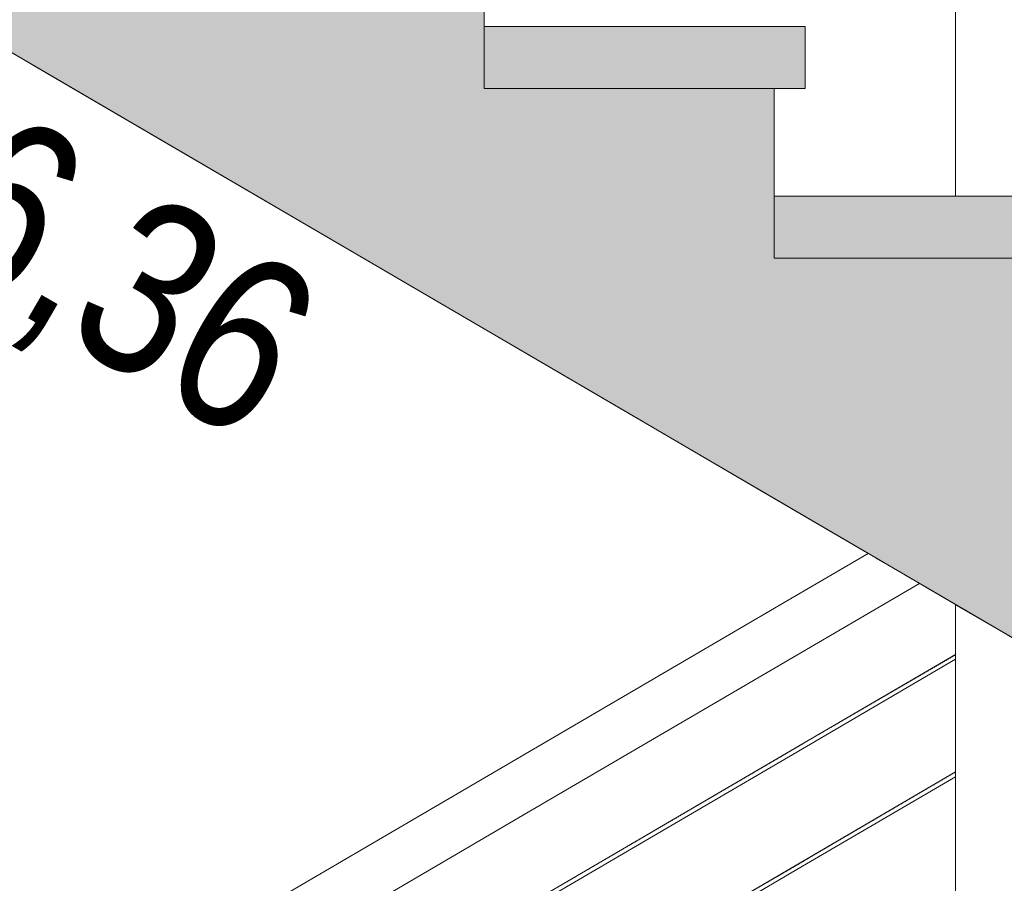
# Model space of a CAD drawing. Header units: millimetres. Extents: x -126680 to -83680, y 18016 to 39016.
# Tile 86 of 121: x -109347 to -108397, y 29304 to 30137. Entities that reach past the tile are written whole.
import ezdxf

# ---------------------------------------------------------------- set-up
doc = ezdxf.new("R2010")
doc.units = ezdxf.units.MM
doc.header["$MEASUREMENT"] = 0
doc.linetypes.add('Wipeout_Contour', pattern=[1000, 0, -1000])
doc.layers.add('Nowe_Konstrukcja - Schody', color=7, linetype='Continuous')
doc.layers.add('Nowe_Konstrukcja - Ściany zew', color=7, linetype='Continuous')
for name, color, linetype, lineweight, true_color in [('Nowe_Konstrukcja - Schody_Nr_pióra__101', 250, 'Continuous', 13, 0x333333), ('Nowe_Konstrukcja - Schody_Nr_pióra__116', 7, 'Continuous', 13, 0xcccccc), ('Nowe_Konstrukcja - Stropy_Nr_pióra__23', 7, 'Continuous', 13, 0x858585)]:
    doc.layers.add(name, color=color, linetype=linetype, lineweight=lineweight, true_color=true_color)
for name, color, linetype, lineweight in [('Nowe_Konstrukcja - Schody_Nr_pióra__3', 7, 'Continuous', 13), ('Nowe_Konstrukcja - Stropy_Nr_pióra__21', 7, 'Continuous', 20), ('Nowe_Tabelka_Nr_pióra__3', 7, 'Continuous', 13)]:
    doc.layers.add(name, color=color, linetype=linetype, lineweight=lineweight)
doc.styles.add('STYL_AUTOMATYCZNY_2', font='arial.ttf', dxfattribs={"width": 0.8})

msp = doc.modelspace()

# ---------------------------------------------------------------- linework, layer by layer
at = {"layer": 'Nowe_Konstrukcja - Schody_Nr_pióra__3', "color": 7, "linetype": 'Continuous', "lineweight": 13}
for p, q in [((-108898.98, 29838.81), (-109052.92, 29928.78)), ((-108772.92, 29765.15), (-108898.98, 29838.81)), ((-108618.98, 29675.18), (-108772.92, 29765.15))]:
    msp.add_line(p, q, dxfattribs=at)

# ---------------------------------------------------------------- wipeouts: each hides what was drawn before it
at = {"color": 254, "linetype": 'Wipeout_Contour', "lineweight": 0, "ltscale": 449037.029284}
msp.add_wipeout([(-108443.98, 28657.74), (-108393.98, 28657.74), (-108393.98, 29543.69), (-108443.98, 29572.91)], dxfattribs=at).dxf.layer = 'Nowe_Konstrukcja - Schody'
at = {"color": 254, "linetype": 'Wipeout_Contour', "lineweight": 0, "ltscale": 451583.101716}
msp.add_wipeout([(-109160.63, 29250.41), (-109157.9, 29245.73), (-108877.9, 29409.36), (-108880.63, 29414.04)], dxfattribs=at).dxf.layer = 'Nowe_Konstrukcja - Schody'
at = {"color": 254, "linetype": 'Wipeout_Contour', "lineweight": 0, "ltscale": 4085711.190507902}
msp.add_wipeout([(-109958.98, 30984.27), (-110019.94, 30948.64), (-109988.98, 30948.64), (-109988.98, 30888.64), (-110018.98, 30888.64), (-110018.98, 30785.01), (-109708.98, 30785.01), (-109708.98, 30725.01), (-109738.98, 30725.01), (-109738.98, 30621.37), (-109428.98, 30621.37), (-109428.98, 30561.37), (-109458.98, 30561.37), (-109458.98, 30457.73), (-109148.98, 30457.73), (-109148.98, 30397.73), (-109178.98, 30397.73), (-109178.98, 30294.1), (-108868.98, 30294.1), (-108868.98, 30234.1), (-108898.98, 30234.1), (-108898.98, 30130.46), (-108588.98, 30130.46), (-108588.98, 30070.46), (-108618.98, 30070.46), (-108618.98, 29966.83), (-108443.98, 29966.83), (-108443.98, 30143.41), (-108869.99, 30392.37), (-109149.99, 30556.01), (-109343.98, 30669.38), (-109343.98, 30457.74), (-109393.98, 30457.74), (-109393.98, 30698.6), (-109709.99, 30883.28), (-109920.89, 31006.53)], dxfattribs=at).dxf.layer = 'Nowe_Konstrukcja - Ściany zew'

# ---------------------------------------------------------------- next in the draw order: hatches: boundary and pattern name
at = {"layer": 'Nowe_Konstrukcja - Schody_Nr_pióra__116', "linetype": 'Continuous', "lineweight": 13, "true_color": 0xcccccc}
msp.add_hatch(color=254, dxfattribs=at).paths.add_polyline_path([(-108898.98, 30070.46), (-108588.98, 30070.46), (-108588.98, 30130.46), (-108898.98, 30130.46)])

# ---------------------------------------------------------------- next in the draw order: linework, layer by layer
at = {"layer": 'Nowe_Konstrukcja - Schody_Nr_pióra__3', "color": 7, "linetype": 'Continuous', "lineweight": 13}
for p, q in [((-108898.98, 30130.46), (-108898.98, 30234.1)), ((-109332.92, 30092.42), (-109458.98, 30166.08)), ((-108898.98, 30130.46), (-108588.98, 30130.46)), ((-108588.98, 30070.46), (-108588.98, 30130.46)), ((-109178.98, 30002.45), (-109332.92, 30092.42)), ((-108618.98, 29966.83), (-108618.98, 30070.46)), ((-108618.98, 30070.46), (-108588.98, 30070.46)), ((-109052.92, 29928.78), (-109178.98, 30002.45))]:
    msp.add_line(p, q, dxfattribs=at)

# ---------------------------------------------------------------- next in the draw order: texts
at = {"layer": 'Nowe_Tabelka_Nr_pióra__3', "color": 7, "linetype": 'Continuous', "lineweight": 13, "insert": (-109638.94, 29718.08), "char_height": 167.1876, "attachment_point": 8, "rotation": 329.89621, "line_spacing_factor": 0.938208, "style": 'STYL_AUTOMATYCZNY_2'}
msp.add_mtext('\\A1;{\\pqc;\\fArial|b0|i0|c238|p0;\\W0.800000;11 x 16,36\\P\\pqc;\\fArial|b0|i0|c238|p0;\\W0.800000;28}', dxfattribs=at)

# ---------------------------------------------------------------- next in the draw order: wipeouts: each hides what was drawn before it
at = {"color": 254, "linetype": 'Wipeout_Contour', "lineweight": 0, "ltscale": 450458.095091}
msp.add_wipeout([(-108443.98, 30931.11), (-108443.98, 29966.83), (-108393.98, 29966.83), (-108393.98, 30931.11)], dxfattribs=at).dxf.layer = 'Nowe_Konstrukcja - Schody'
at = {"color": 254, "linetype": 'Wipeout_Contour', "lineweight": 0, "ltscale": 451563.847963}
msp.add_wipeout([(-109157.9, 29245.73), (-109153.81, 29238.72), (-108873.81, 29402.36), (-108877.9, 29409.36)], dxfattribs=at).dxf.layer = 'Nowe_Konstrukcja - Schody'

# ---------------------------------------------------------------- next in the draw order: hatches: boundary and pattern name
at = {"layer": 'Nowe_Konstrukcja - Schody_Nr_pióra__116', "linetype": 'Continuous', "lineweight": 13, "true_color": 0xcccccc}
msp.add_hatch(color=254, dxfattribs=at).paths.add_polyline_path([(-108618.98, 29906.83), (-108308.98, 29906.83), (-108308.98, 29966.83), (-108618.98, 29966.83)])

# ---------------------------------------------------------------- next in the draw order: linework, layer by layer
at = {"layer": 'Nowe_Konstrukcja - Schody_Nr_pióra__101', "color": 250, "linetype": 'Continuous', "lineweight": 13, "true_color": 0x333333}
msp.add_line((-108443.98, 29966.83), (-108443.98, 30931.11), dxfattribs=at)
at = {"layer": 'Nowe_Konstrukcja - Schody_Nr_pióra__3', "color": 7, "linetype": 'Continuous', "lineweight": 13}
msp.add_line((-108618.98, 29966.83), (-108308.98, 29966.83), dxfattribs=at)
at = {"layer": 'Nowe_Konstrukcja - Stropy_Nr_pióra__21', "color": 7, "linetype": 'Continuous', "lineweight": 20, "flags": 128}
msp.add_lwpolyline([(-108338.98, 29906.83), (-108618.98, 29906.83), (-108618.98, 29966.83), (-108618.98, 30070.46), (-108723.67, 30070.46), (-108898.98, 30070.46), (-108898.98, 30130.46), (-108898.98, 30234.1), (-109178.98, 30234.1), (-109178.98, 30294.1), (-109178.98, 30397.73), (-109458.98, 30397.73), (-109458.98, 30457.73), (-109458.98, 30561.37), (-109738.98, 30561.37), (-109738.98, 30621.37), (-109738.98, 30725.01), (-110018.98, 30725.01), (-110018.98, 30785.01), (-110018.98, 30888.64), (-110298.98, 30888.64), (-110298.98, 31052.28), (-111909.51, 31052.28)], dxfattribs=at)

# ---------------------------------------------------------------- next in the draw order: wipeouts: each hides what was drawn before it
at = {"color": 254, "linetype": 'Wipeout_Contour', "lineweight": 0, "ltscale": 451538.692866}
msp.add_wipeout([(-109153.81, 29238.72), (-109148.98, 29230.46), (-108868.98, 29394.1), (-108873.81, 29402.36)], dxfattribs=at).dxf.layer = 'Nowe_Konstrukcja - Schody'

# ---------------------------------------------------------------- next in the draw order: wipeouts: each hides what was drawn before it
at = {"color": 254, "linetype": 'Wipeout_Contour', "lineweight": 0, "ltscale": 451511.466656}
msp.add_wipeout([(-109148.98, 29230.46), (-109144.15, 29222.2), (-108864.15, 29385.84), (-108868.98, 29394.1)], dxfattribs=at).dxf.layer = 'Nowe_Konstrukcja - Schody'

# ---------------------------------------------------------------- next in the draw order: wipeouts: each hides what was drawn before it
at = {"color": 254, "linetype": 'Wipeout_Contour', "lineweight": 0, "ltscale": 451486.314274}
msp.add_wipeout([(-109144.15, 29222.2), (-109140.06, 29215.2), (-108860.06, 29378.84), (-108864.15, 29385.84)], dxfattribs=at).dxf.layer = 'Nowe_Konstrukcja - Schody'

# ---------------------------------------------------------------- next in the draw order: wipeouts: each hides what was drawn before it
at = {"color": 254, "linetype": 'Wipeout_Contour', "lineweight": 0, "ltscale": 451467.064352}
msp.add_wipeout([(-109140.06, 29215.2), (-109137.33, 29210.52), (-108857.33, 29374.16), (-108860.06, 29378.84)], dxfattribs=at).dxf.layer = 'Nowe_Konstrukcja - Schody'

# ---------------------------------------------------------------- next in the draw order: wipeouts: each hides what was drawn before it
at = {"color": 254, "linetype": 'Wipeout_Contour', "lineweight": 0, "ltscale": 451456.646676}
msp.add_wipeout([(-108857.33, 29374.16), (-109137.33, 29210.52), (-109136.37, 29208.88), (-108856.37, 29372.52)], dxfattribs=at).dxf.layer = 'Nowe_Konstrukcja - Schody'

# ---------------------------------------------------------------- next in the draw order: wipeouts: each hides what was drawn before it
at = {"color": 254, "linetype": 'Wipeout_Contour', "lineweight": 0, "ltscale": 451593.522079}
msp.add_wipeout([(-108881.59, 29415.68), (-109161.59, 29252.05), (-109160.63, 29250.41), (-108880.63, 29414.04)], dxfattribs=at).dxf.layer = 'Nowe_Konstrukcja - Schody'
at = {"color": 254, "linetype": 'Wipeout_Contour', "lineweight": 0, "ltscale": 450373.11913}
msp.add_wipeout([(-108869.69, 29161.99), (-108868.98, 29160.77), (-108588.98, 29324.4), (-108589.69, 29325.63)], dxfattribs=at).dxf.layer = 'Nowe_Konstrukcja - Schody'

# ---------------------------------------------------------------- next in the draw order: wipeouts: each hides what was drawn before it
at = {"color": 254, "linetype": 'Wipeout_Contour', "lineweight": 0, "ltscale": 450672.553917}
msp.add_wipeout([(-108880.63, 29414.04), (-108877.9, 29409.36), (-108597.9, 29573), (-108600.63, 29577.68)], dxfattribs=at).dxf.layer = 'Nowe_Konstrukcja - Schody'
at = {"color": 254, "linetype": 'Wipeout_Contour', "lineweight": 0, "ltscale": 450369.094344}
msp.add_wipeout([(-108868.98, 29160.77), (-108868.27, 29159.55), (-108588.27, 29323.18), (-108588.98, 29324.4)], dxfattribs=at).dxf.layer = 'Nowe_Konstrukcja - Schody'

# ---------------------------------------------------------------- next in the draw order: wipeouts: each hides what was drawn before it
at = {"color": 254, "linetype": 'Wipeout_Contour', "lineweight": 0, "ltscale": 450653.261271}
msp.add_wipeout([(-108877.9, 29409.36), (-108873.81, 29402.36), (-108593.81, 29566), (-108597.9, 29573)], dxfattribs=at).dxf.layer = 'Nowe_Konstrukcja - Schody'
at = {"color": 254, "linetype": 'Wipeout_Contour', "lineweight": 0, "ltscale": 450366.248401}
msp.add_wipeout([(-108868.27, 29159.55), (-108867.97, 29159.04), (-108587.97, 29322.68), (-108588.27, 29323.18)], dxfattribs=at).dxf.layer = 'Nowe_Konstrukcja - Schody'

# ---------------------------------------------------------------- next in the draw order: wipeouts: each hides what was drawn before it
at = {"color": 254, "linetype": 'Wipeout_Contour', "lineweight": 0, "ltscale": 450628.055357}
msp.add_wipeout([(-108873.81, 29402.36), (-108868.98, 29394.1), (-108588.98, 29557.74), (-108593.81, 29566)], dxfattribs=at).dxf.layer = 'Nowe_Konstrukcja - Schody'
at = {"color": 254, "linetype": 'Wipeout_Contour', "lineweight": 0, "ltscale": 450375.965096}
msp.add_wipeout([(-108869.99, 29162.49), (-108869.69, 29161.99), (-108589.69, 29325.63), (-108589.99, 29326.13)], dxfattribs=at).dxf.layer = 'Nowe_Konstrukcja - Schody'

# ---------------------------------------------------------------- next in the draw order: wipeouts: each hides what was drawn before it
at = {"color": 254, "linetype": 'Wipeout_Contour', "lineweight": 0, "ltscale": 450600.774138}
msp.add_wipeout([(-108868.98, 29394.1), (-108864.15, 29385.84), (-108584.15, 29549.48), (-108588.98, 29557.74)], dxfattribs=at).dxf.layer = 'Nowe_Konstrukcja - Schody'

# ---------------------------------------------------------------- next in the draw order: wipeouts: each hides what was drawn before it
at = {"color": 254, "linetype": 'Wipeout_Contour', "lineweight": 0, "ltscale": 450575.570933}
msp.add_wipeout([(-108864.15, 29385.84), (-108860.06, 29378.84), (-108580.06, 29542.48), (-108584.15, 29549.48)], dxfattribs=at).dxf.layer = 'Nowe_Konstrukcja - Schody'

# ---------------------------------------------------------------- next in the draw order: wipeouts: each hides what was drawn before it
at = {"color": 254, "linetype": 'Wipeout_Contour', "lineweight": 0, "ltscale": 450556.282109}
msp.add_wipeout([(-108860.06, 29378.84), (-108857.33, 29374.16), (-108577.33, 29537.8), (-108580.06, 29542.48)], dxfattribs=at).dxf.layer = 'Nowe_Konstrukcja - Schody'

# ---------------------------------------------------------------- next in the draw order: wipeouts: each hides what was drawn before it
at = {"color": 254, "linetype": 'Wipeout_Contour', "lineweight": 0, "ltscale": 450545.843378}
msp.add_wipeout([(-108577.33, 29537.8), (-108857.33, 29374.16), (-108856.37, 29372.52), (-108576.37, 29536.15)], dxfattribs=at).dxf.layer = 'Nowe_Konstrukcja - Schody'

# ---------------------------------------------------------------- next in the draw order: wipeouts: each hides what was drawn before it
at = {"color": 254, "linetype": 'Wipeout_Contour', "lineweight": 0, "ltscale": 450682.995326}
msp.add_wipeout([(-108601.59, 29579.32), (-108881.59, 29415.68), (-108880.63, 29414.04), (-108600.63, 29577.68)], dxfattribs=at).dxf.layer = 'Nowe_Konstrukcja - Schody'
at = {"color": 254, "linetype": 'Wipeout_Contour', "lineweight": 0, "ltscale": 449681.104426}
msp.add_wipeout([(-108589.69, 29325.63), (-108588.98, 29324.4), (-108443.98, 29409.14), (-108443.98, 29410.78)], dxfattribs=at).dxf.layer = 'Nowe_Konstrukcja - Schody'

# ---------------------------------------------------------------- next in the draw order: linework, layer by layer
at = {"layer": 'Nowe_Konstrukcja - Schody_Nr_pióra__101', "color": 250, "linetype": 'Continuous', "lineweight": 13, "true_color": 0x333333}
msp.add_line((-109161.59, 29252.05), (-108881.59, 29415.68), dxfattribs=at)

# ---------------------------------------------------------------- next in the draw order: wipeouts: each hides what was drawn before it
at = {"color": 254, "linetype": 'Wipeout_Contour', "lineweight": 0, "ltscale": 450095.154864}
msp.add_wipeout([(-108600.63, 29577.68), (-108597.9, 29573), (-108521.02, 29617.93), (-108526.39, 29621.07)], dxfattribs=at).dxf.layer = 'Nowe_Konstrukcja - Schody'
at = {"color": 254, "linetype": 'Wipeout_Contour', "lineweight": 0, "ltscale": 449678.232564}
msp.add_wipeout([(-108588.98, 29324.4), (-108588.27, 29323.18), (-108443.98, 29407.51), (-108443.98, 29409.14)], dxfattribs=at).dxf.layer = 'Nowe_Konstrukcja - Schody'

# ---------------------------------------------------------------- next in the draw order: wipeouts: each hides what was drawn before it
at = {"color": 254, "linetype": 'Wipeout_Contour', "lineweight": 0, "ltscale": 450070.491923}
msp.add_wipeout([(-108597.9, 29573), (-108593.81, 29566), (-108512.98, 29613.23), (-108521.02, 29617.93)], dxfattribs=at).dxf.layer = 'Nowe_Konstrukcja - Schody'
at = {"color": 254, "linetype": 'Wipeout_Contour', "lineweight": 0, "ltscale": 449676.199832}
msp.add_wipeout([(-108588.27, 29323.18), (-108587.97, 29322.68), (-108443.98, 29406.83), (-108443.98, 29407.51)], dxfattribs=at).dxf.layer = 'Nowe_Konstrukcja - Schody'

# ---------------------------------------------------------------- next in the draw order: wipeouts: each hides what was drawn before it
at = {"color": 254, "linetype": 'Wipeout_Contour', "lineweight": 0, "ltscale": 450038.27783}
msp.add_wipeout([(-108593.81, 29566), (-108588.98, 29557.74), (-108503.5, 29607.69), (-108512.98, 29613.23)], dxfattribs=at).dxf.layer = 'Nowe_Konstrukcja - Schody'
at = {"color": 254, "linetype": 'Wipeout_Contour', "lineweight": 0, "ltscale": 449683.133163}
msp.add_wipeout([(-108589.99, 29326.13), (-108589.69, 29325.63), (-108443.98, 29410.78), (-108443.98, 29411.46)], dxfattribs=at).dxf.layer = 'Nowe_Konstrukcja - Schody'

# ---------------------------------------------------------------- next in the draw order: wipeouts: each hides what was drawn before it
at = {"color": 254, "linetype": 'Wipeout_Contour', "lineweight": 0, "ltscale": 450003.416206}
msp.add_wipeout([(-108588.98, 29557.74), (-108584.15, 29549.48), (-108494.02, 29602.15), (-108503.5, 29607.69)], dxfattribs=at).dxf.layer = 'Nowe_Konstrukcja - Schody'
at = {"color": 254, "linetype": 'Wipeout_Contour', "lineweight": 0, "ltscale": 450491.073919}
msp.add_wipeout([(-108869.69, 29275.32), (-108868.98, 29274.1), (-108588.98, 29437.74), (-108589.69, 29438.96)], dxfattribs=at).dxf.layer = 'Nowe_Konstrukcja - Schody'

# ---------------------------------------------------------------- next in the draw order: wipeouts: each hides what was drawn before it
at = {"color": 254, "linetype": 'Wipeout_Contour', "lineweight": 0, "ltscale": 449971.213739}
msp.add_wipeout([(-108584.15, 29549.48), (-108580.06, 29542.48), (-108485.98, 29597.46), (-108494.02, 29602.15)], dxfattribs=at).dxf.layer = 'Nowe_Konstrukcja - Schody'
at = {"color": 254, "linetype": 'Wipeout_Contour', "lineweight": 0, "ltscale": 450487.045271}
msp.add_wipeout([(-108868.98, 29274.1), (-108868.27, 29272.88), (-108588.27, 29436.52), (-108588.98, 29437.74)], dxfattribs=at).dxf.layer = 'Nowe_Konstrukcja - Schody'

# ---------------------------------------------------------------- next in the draw order: wipeouts: each hides what was drawn before it
at = {"color": 254, "linetype": 'Wipeout_Contour', "lineweight": 0, "ltscale": 449946.572477}
msp.add_wipeout([(-108580.06, 29542.48), (-108577.33, 29537.8), (-108480.61, 29594.32), (-108485.98, 29597.46)], dxfattribs=at).dxf.layer = 'Nowe_Konstrukcja - Schody'
at = {"color": 254, "linetype": 'Wipeout_Contour', "lineweight": 0, "ltscale": 450484.196598}
msp.add_wipeout([(-108868.27, 29272.88), (-108867.97, 29272.37), (-108587.97, 29436.01), (-108588.27, 29436.52)], dxfattribs=at).dxf.layer = 'Nowe_Konstrukcja - Schody'

# ---------------------------------------------------------------- next in the draw order: wipeouts: each hides what was drawn before it
at = {"color": 254, "linetype": 'Wipeout_Contour', "lineweight": 0, "ltscale": 449933.243736}
msp.add_wipeout([(-108480.61, 29594.32), (-108577.33, 29537.8), (-108576.37, 29536.15), (-108478.73, 29593.21)], dxfattribs=at).dxf.layer = 'Nowe_Konstrukcja - Schody'
at = {"color": 254, "linetype": 'Wipeout_Contour', "lineweight": 0, "ltscale": 450493.922615}
msp.add_wipeout([(-108869.99, 29275.83), (-108869.69, 29275.32), (-108589.69, 29438.96), (-108589.99, 29439.46)], dxfattribs=at).dxf.layer = 'Nowe_Konstrukcja - Schody'

# ---------------------------------------------------------------- next in the draw order: linework, layer by layer
at = {"layer": 'Nowe_Konstrukcja - Schody_Nr_pióra__101', "color": 250, "linetype": 'Continuous', "lineweight": 13, "true_color": 0x333333}
for p, q in [((-108589.99, 29326.13), (-108443.98, 29411.46)), ((-108587.97, 29322.68), (-108443.98, 29406.83)), ((-109136.37, 29208.88), (-108856.37, 29372.52)), ((-108869.99, 29162.49), (-108589.99, 29326.13)), ((-108867.97, 29159.04), (-108587.97, 29322.68))]:
    msp.add_line(p, q, dxfattribs=at)

# ---------------------------------------------------------------- next in the draw order: wipeouts: each hides what was drawn before it
at = {"color": 254, "linetype": 'Wipeout_Contour', "lineweight": 0, "ltscale": 450108.512161}
msp.add_wipeout([(-108528.27, 29622.17), (-108601.59, 29579.32), (-108600.63, 29577.68), (-108526.39, 29621.07)], dxfattribs=at).dxf.layer = 'Nowe_Konstrukcja - Schody'
at = {"color": 254, "linetype": 'Wipeout_Contour', "lineweight": 0, "ltscale": 449799.741429}
msp.add_wipeout([(-108589.69, 29438.96), (-108588.98, 29437.74), (-108443.98, 29522.48), (-108443.98, 29524.12)], dxfattribs=at).dxf.layer = 'Nowe_Konstrukcja - Schody'

# ---------------------------------------------------------------- next in the draw order: linework, layer by layer
at = {"layer": 'Nowe_Konstrukcja - Schody_Nr_pióra__101', "color": 250, "linetype": 'Continuous', "lineweight": 13, "true_color": 0x333333}
for p, q in [((-108601.59, 29579.32), (-108528.28, 29622.17)), ((-108576.37, 29536.15), (-108478.73, 29593.21)), ((-108881.59, 29415.68), (-108601.59, 29579.32))]:
    msp.add_line(p, q, dxfattribs=at)
at = {"layer": 'Nowe_Konstrukcja - Schody_Nr_pióra__3', "color": 7, "linetype": 'Continuous', "lineweight": 13}
msp.add_line((-108492.92, 29601.51), (-108618.98, 29675.18), dxfattribs=at)

# ---------------------------------------------------------------- next in the draw order: wipeouts: each hides what was drawn before it
at = {"color": 254, "linetype": 'Wipeout_Contour', "lineweight": 0, "ltscale": 449796.864556}
msp.add_wipeout([(-108588.98, 29437.74), (-108588.27, 29436.52), (-108443.98, 29520.84), (-108443.98, 29522.48)], dxfattribs=at).dxf.layer = 'Nowe_Konstrukcja - Schody'

# ---------------------------------------------------------------- next in the draw order: wipeouts: each hides what was drawn before it
at = {"color": 254, "linetype": 'Wipeout_Contour', "lineweight": 0, "ltscale": 449794.828288}
msp.add_wipeout([(-108588.27, 29436.52), (-108587.97, 29436.01), (-108443.98, 29520.16), (-108443.98, 29520.84)], dxfattribs=at).dxf.layer = 'Nowe_Konstrukcja - Schody'

# ---------------------------------------------------------------- next in the draw order: wipeouts: each hides what was drawn before it
at = {"color": 254, "linetype": 'Wipeout_Contour', "lineweight": 0, "ltscale": 449801.773701}
msp.add_wipeout([(-108589.99, 29439.46), (-108589.69, 29438.96), (-108443.98, 29524.12), (-108443.98, 29524.79)], dxfattribs=at).dxf.layer = 'Nowe_Konstrukcja - Schody'

# ---------------------------------------------------------------- next in the draw order: hatches: boundary and pattern name
at = {"layer": 'Nowe_Konstrukcja - Stropy_Nr_pióra__23', "linetype": 'Continuous', "lineweight": 13, "true_color": 0x858585}
h = msp.add_hatch(dxfattribs=at)
h.set_pattern_fill('Beton_zbrojony_0002', color=252, style=0, pattern_type=2)
h.set_pattern_definition([(45, (0, 0), (-91.92388, 91.92388), []), (45, (-45.96, 45.96), (-91.92388, 91.92388), [97.5, -32.5])])
h.paths.add_polyline_path([(-112149.51, 31052.28), (-112149.51, 30751.94), (-111909.51, 30751.94), (-111909.51, 30852.28), (-111868.98, 30852.28), (-110633.14, 30852.28), (-108038.51, 29335.94), (-107484.69, 29012.28), (-107468.98, 29012.28), (-107468.98, 28992.28), (-105849.51, 28992.28), (-105849.51, 28792.28), (-105609.51, 28792.28), (-105609.51, 28992.28), (-100413.86, 28992.28), (-95969.5, 28992.28), (-95969.5, 28792.46), (-95969.5, 28792.28), (-95829.51, 28792.28), (-95768.42, 28792.28), (-95709.51, 28792.28), (-95709.51, 29192.28), (-95709.51, 30212.28), (-95969.5, 30212.28), (-95969.5, 29192.28), (-100413.86, 29192.28), (-105729.51, 29192.28), (-107468.98, 29192.28), (-107468.98, 29312.28), (-107498.98, 29312.28), (-107498.98, 29415.92), (-107778.98, 29415.92), (-107778.98, 29475.92), (-107778.98, 29579.55), (-108058.98, 29579.55), (-108058.98, 29639.55), (-108058.98, 29743.19), (-108338.98, 29743.19), (-108338.98, 29906.83), (-108618.98, 29906.83), (-108618.98, 29966.83), (-108618.98, 30070.46), (-108723.67, 30070.46), (-108898.98, 30070.46), (-108898.98, 30130.46), (-108898.98, 30234.1), (-109178.98, 30234.1), (-109178.98, 30294.1), (-109178.98, 30397.73), (-109458.98, 30397.73), (-109458.98, 30457.73), (-109458.98, 30561.37), (-109738.98, 30561.37), (-109738.98, 30621.37), (-109738.98, 30725.01), (-110018.98, 30725.01), (-110018.98, 30785.01), (-110018.98, 30888.64), (-110298.98, 30888.64), (-110298.98, 31052.28), (-111909.51, 31052.28)])

# ---------------------------------------------------------------- next in the draw order: linework, layer by layer
at = {"layer": 'Nowe_Konstrukcja - Schody_Nr_pióra__101', "color": 250, "linetype": 'Continuous', "lineweight": 13, "true_color": 0x333333}
for p, q in [((-108443.98, 28657.74), (-108443.98, 29572.91)), ((-108856.37, 29372.52), (-108576.37, 29536.15)), ((-108589.99, 29439.46), (-108443.98, 29524.79)), ((-108587.97, 29436.01), (-108443.98, 29520.16)), ((-108869.99, 29275.83), (-108589.99, 29439.46)), ((-108867.97, 29272.37), (-108587.97, 29436.01))]:
    msp.add_line(p, q, dxfattribs=at)
at = {"layer": 'Nowe_Konstrukcja - Schody_Nr_pióra__3', "color": 7, "linetype": 'Continuous', "lineweight": 13}
msp.add_line((-108338.98, 29511.54), (-108492.92, 29601.51), dxfattribs=at)
at = {"layer": 'Nowe_Konstrukcja - Stropy_Nr_pióra__21', "color": 7, "linetype": 'Continuous', "lineweight": 20, "flags": 128}
msp.add_lwpolyline([(-111868.98, 30852.28), (-110633.14, 30852.28), (-108038.51, 29335.94), (-107484.69, 29012.28)], dxfattribs=at)

doc.saveas('drawing.dxf')
